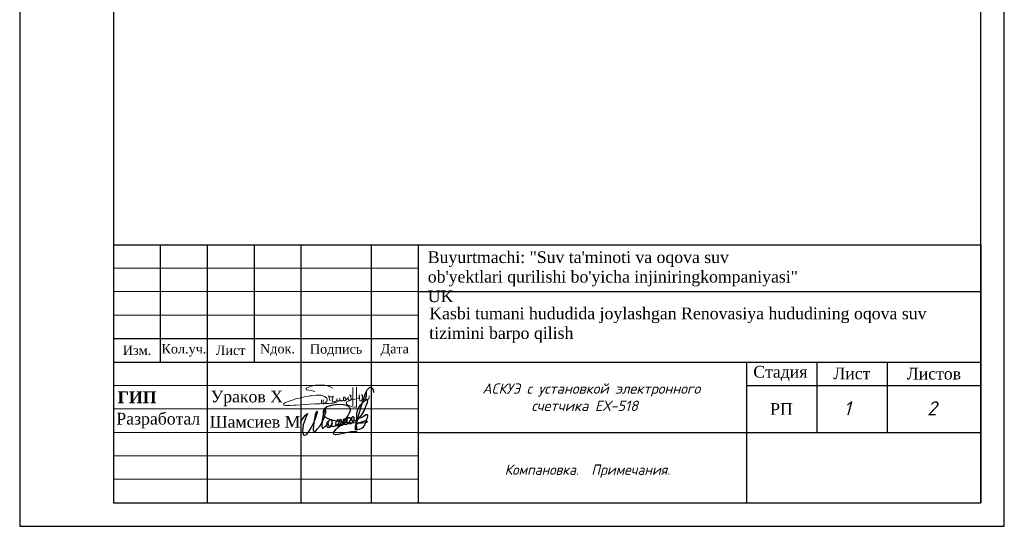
# Model space of a CAD drawing. Header units: metres. Extents: x 703615 to 712205, y 4306166 to 4311183.
# Tile 3 of 256: x 706454 to 706664, y 4306635 to 4306743. Entities that reach past the tile are written whole.
import ezdxf

# ---------------------------------------------------------------- set-up
doc = ezdxf.new("R2010")
doc.units = ezdxf.units.M
doc.header["$LTSCALE"] = 0.5
for name, color, linetype, lineweight in [('Графа', 7, 'Continuous', 30), ('Графа 20', 7, 'Continuous', 20), ('ПЛАН', 250, 'Continuous', 30), ('Слой размерная', 7, 'Continuous', 13), ('Формат', 7, 'Continuous', 25)]:
    doc.layers.add(name, color=color, linetype=linetype, lineweight=lineweight)
doc.layers.add('Таблицы', color=7, linetype='Continuous')
doc.layers.add('Титульный лист', color=7, linetype='Continuous')
doc.styles.add('Arial UPS', font='times.ttf', dxfattribs={"height": 2.5})
doc.styles.add('ISOCPEUR текстовый', font='isocpeur.ttf', dxfattribs={"width": 0.8, "oblique": 15})
doc.styles.get("Standard").update_dxf_attribs({"font": 'times.ttf'})
doc.styles.add('Style-RUSSIAN_1251 I 0.32289', font='isocpeui.ttf')
doc.styles.add('Times new roman', font='timesbd.ttf', dxfattribs={"height": 3})
doc.styles.add('X_ISO', font='isocpeui.ttf')

# ---------------------------------------------------------------- blocks, each defined once
blk = doc.blocks.new('A$C194E077B')
at = {"color": 5, "lineweight": 20}
for points in [[(-162, 200), (-240, 221), (-364, 241), (-364, 276), (-310, 307), (-248, 324), (-145, 351), (-37, 351), (76, 351), (195, 319), (266, 278)], [(835, 300), (835, -171), (799, -177), (729, -165), (620, -121), (593, -75), (602, -42), (665, -20), (730, 7), (798, 17), (885, 36), (885, 36), (905, 45)], [(748, 299), (746, -138)], [(42, -99), (83, -76), (96, -68), (110, -53), (122, -42), (131, -27), (137, -5), (137, 22), (125, 42), (110, 57), (100, 67), (80, 78), (58, 91), (13, 103), (-19, 112), (-87, 112), (-127, 112), (-231, 105), (-249, 100), (-271, 100), (-317, 88), (-348, 80), (-409, 70), (-436, 66), (-497, 49), (-543, 37), (-617, 24), (-665, 5), (-728, -12), (-787, -37), (-841, -58), (-859, -64), (-880, -77), (-894, -91), (-904, -101), (-904, -112), (-894, -123), (-871, -130), (-840, -134), (-808, -134), (-760, -134), (-737, -134), (-654, -127), (-612, -124), (-491, -116), (-389, -109), (-287, -102), (-158, -97), (-39, -97), (85, -89), (174, -89), (222, -82), (269, -75), (318, -67), (369, -63), (369, -63)], [(0, 0), (0, -92)], [(41, 2), (41, -98)], [(203, -24), (196, 1), (191, 21), (185, 44), (185, 65), (176, 81), (169, 93), (189, 73), (200, 70), (220, 70), (242, 70), (259, 75), (272, 78), (279, 90), (279, 70), (274, 51), (262, 26), (252, 0), (252, -16), (261, -33), (282, -45), (303, -50), (329, -43), (347, -33), (361, -19), (368, -6), (371, 33), (368, -6), (372, -22), (382, -27), (392, -33), (406, -29), (418, -26), (433, -12), (438, -3), (438, 39), (438, -3), (453, -18), (464, -25), (477, -25), (504, -20), (521, -3), (528, 9), (524, 23), (522, 41), (522, 48), (526, 55), (535, 63), (549, 63), (569, 49), (579, 25), (585, 1), (580, -18), (565, -26), (549, -26), (531, -8), (528, 9)], [(593, 2), (615, 20), (621, 30), (635, 45), (637, 70), (635, 45), (635, 19), (646, 1), (664, -10), (680, -10), (701, 0), (705, 13), (705, 35), (699, 66), (686, 94), (680, 122)], [(682, 123), (691, 107), (705, 87), (717, 87)], [(898, 116), (898, 60), (906, 31), (917, -11)], [(910, 55), (903, 116)], [(952, -13), (967, 14), (978, 53), (978, 112), (973, 131)], [(962, 114), (967, 97), (978, 53), (987, 20), (1013, 5), (1032, 10), (1061, 39), (1076, 96), (1076, 123), (1074, 180)], [(1064, 182), (1056, 151), (1045, 113), (1045, 80), (1055, 46), (1070, 20), (1088, 9), (1109, 9), (1132, 31), (1138, 57), (1138, 93)]]:
    blk.add_lwpolyline(points, dxfattribs=at)
for centre, radius, start, end in [((681, 122), 1.13, 41.4, 190.5897), ((901, 116), 2.8, 15.3098, 164.5601), ((899, 54), 10.7, 301.2071, 10.1496), ((979, 116), 16.6, 111.912, 188.6151), ((1068, 178), 5.72, 18.1801, 138.9915), ((935, -4), 19.1, 202.8625, 330.9274)]:
    blk.add_arc(centre, radius, start, end, dxfattribs=at)
blk = doc.blocks.new('подпись')
at = {"color": 5, "lineweight": 25, "ltscale": 100}
for points in [[(0, 0), (-197, 126), (-197, 309), (-123, 591), (567, 1632), (953, 2109), (1273, 2414), (1527, 2589), (1215, 1792), (928, 1029), (653, 301), (452, -351), (337, -1266), (279, -1948), (312, -2490), (402, -2825), (550, -3092), (838, -3149), (1109, -3069), (1379, -2844), (1823, -2349), (2373, -1422), (2702, -820), (3274, 231), (3712, 1254), (3950, 2044), (4122, 2646), (4211, 2957), (4211, 3165), (4040, 3165), (3851, 2974), (3638, 2341), (3506, 1674), (3350, 976), (3274, 231), (3120, -1415), (3120, -1857), (3317, -2036), (3605, -2048), (3851, -1891), (4171, -1590), (4828, -736), (5198, -126), (5526, 553), (5978, 1354), (6150, 1952), (6273, 2417), (6429, 2974), (6479, 3340), (6421, 3531), (6214, 3468), (6044, 3207), (5855, 2707), (5740, 2219), (5543, 1396), (5452, 721), (5411, -824), (5461, -1293), (5617, -1293), (5822, -1224), (5929, -1113), (6273, -759), (6627, -458), (6988, -4), (7045, 320), (6939, 431), (6799, 332), (6709, 53), (6700, -324), (6717, -835), (6955, -991), (7218, -1090), (7530, -1056), (7694, -915), (7834, -793), (8039, -515), (8113, -294), (8146, 53), (8129, 576), (7965, 831), (7710, 907), (7407, 862), (7218, 698), (7054, 351), (7012, -4), (7054, -324), (7210, -671), (7456, -747), (7694, -660), (7883, -515), (8055, -370), (8146, -202), (8211, -4), (8129, 65), (7973, -160), (7990, -469), (8055, -770), (8417, -824), (8712, -759), (8967, -637), (9230, -458), (9509, -225), (9780, -15), (9977, 286), (10034, 629), (9977, 831), (9706, 907), (9468, 785), (9279, 553), (9098, 198), (9041, -149), (9090, -435), (9369, -602), (9706, -648), (9911, -480), (10174, -225), (10420, 42), (10510, 297), (10584, 698), (10568, 919), (10420, 1029), (10207, 976), (10010, 698), (9886, 419), (9854, 19), (9886, -271), (10108, -435), (10412, -458), (10855, -458), (11085, -347), (11274, -149), (11545, 88), (11791, 343), (11865, 530), (11800, 896), (11520, 1098), (11241, 1098), (11052, 907), (10962, 553), (11020, 187), (11274, -191), (11611, -271), (12013, -206), (12284, -46), (12596, 210), (12842, 507), (13056, 896), (13064, 1239), (12933, 1437), (12686, 1510), (12407, 1510), (12169, 1251), (12046, 946), (12071, 358), (12292, 92), (12686, -76), (13105, -8), (13524, 259), (13779, 480), (13959, 751), (13992, 1163), (14008, 1575), (13828, 1742), (13549, 1720), (13302, 1476), (13261, 1174), (13327, 717), (13639, 595), (14017, 648), (14362, 782), (14731, 961), (15125, 1228), (15511, 1540), (15955, 2143), (16685, 3313), (17038, 4339), (17548, 5552), (17580, 6032), (17392, 6143), (17194, 6143), (16833, 5990), (16193, 5479), (15462, 4778), (15068, 4042), (14772, 3424), (14616, 2547), (14575, 1575), (14534, -259), (14624, -1304), (14608, -1571), (14509, -1796), (14378, -1750), (14378, -1449), (14821, 583), (15035, 1498), (15240, 2360), (16053, 5014), (16858, 7447), (17203, 8388), (17548, 9017), (17942, 9475), (18172, 9647), (18574, 9475), (18829, 9334), (19058, 8846), (19149, 8160)], [(14813, -2173), (13228, -2295), (12276, -2455), (10970, -2715), (9780, -2959), (9016, -3058), (8614, -2879), (8515, -2555), (8819, -2032), (9180, -1590), (9599, -1129), (10954, 61), (11537, 782), (12276, 1910), (12785, 2795), (12982, 3378), (13007, 3779), (12842, 4164), (12440, 4484), (11980, 4724), (11052, 4945), (9525, 5029), (7850, 4785), (6725, 4362), (5978, 3759), (5699, 3115), (5715, 2555), (5855, 2131), (6339, 1670), (6963, 1285), (8031, 946), (9985, 480), (11405, 252), (12851, 210), (14312, 153), (14780, 175)], [(14756, 172), (16102, 122), (16866, 194), (17342, 294), (17531, 404), (17416, 522), (16973, 572), (16603, 553), (16119, 435), (15404, 153), (14945, -65), (14608, -267), (14370, -477), (14238, -785), (14206, -1216), (14353, -1502), (14977, -1605), (15593, -1453), (16004, -1266), (16423, -927), (16726, -557), (16907, -175), (17104, 362), (17285, 824), (17531, 1521), (17638, 2009), (17498, 2238), (17104, 2219), (16464, 1842), (15823, 1502), (15437, 1373), (15347, 1350), (15306, 1350)]]:
    blk.add_lwpolyline(points, dxfattribs=at)

msp = doc.modelspace()

# ---------------------------------------------------------------- linework, layer by layer
at = {"linetype": 'Continuous', "lineweight": 25, "ltscale": 100, "elevation": 321.54}
msp.add_lwpolyline([(706453.78, 4306635.04), (706663.78, 4306635.04), (706663.78, 4306932.04), (706453.78, 4306932.04), (706453.78, 4306635.04)], dxfattribs=at)
at = {"linetype": 'Continuous', "lineweight": 30, "ltscale": 100, "elevation": 321.54}
msp.add_lwpolyline([(706473.78, 4306640.04), (706658.78, 4306640.04), (706658.78, 4306927.04), (706473.78, 4306927.04), (706473.78, 4306640.04)], dxfattribs=at)
at = {"layer": 'Графа'}
for p, q in [((706473.76, 4306695.05, 321.54), (706658.76, 4306695.05, 321.54)), ((706473.76, 4306695.05, 321.54), (706473.76, 4306640.05, 321.54)), ((706483.76, 4306695.05, 321.54), (706483.76, 4306670.05, 321.54)), ((706493.76, 4306695.05, 321.54), (706493.76, 4306640.05, 321.54)), ((706503.76, 4306695.05, 321.54), (706503.76, 4306670.05, 321.54)), ((706513.76, 4306695.05, 321.54), (706513.76, 4306640.05, 321.54)), ((706528.76, 4306695.05, 321.54), (706528.76, 4306640.05, 321.54)), ((706538.76, 4306695.05, 321.54), (706538.76, 4306640.05, 321.54)), ((706658.76, 4306695.05, 321.54), (706658.76, 4306640.05, 321.54)), ((706538.76, 4306685.05, 321.54), (706658.76, 4306685.05, 321.54)), ((706473.76, 4306675.05, 321.54), (706538.76, 4306675.05, 321.54)), ((706473.76, 4306670.05, 321.54), (706658.76, 4306670.05, 321.54)), ((706608.76, 4306670.05, 321.54), (706608.76, 4306640.05, 321.54)), ((706623.76, 4306670.05, 321.54), (706623.76, 4306655.05, 321.54)), ((706638.76, 4306670.05, 321.54), (706638.76, 4306655.05, 321.54)), ((706608.76, 4306665.05, 321.54), (706658.76, 4306665.05, 321.54)), ((706538.76, 4306655.05, 321.54), (706658.76, 4306655.05, 321.54)), ((706473.76, 4306640.05, 321.54), (706658.76, 4306640.05, 321.54))]:
    msp.add_line(p, q, dxfattribs=at)
at = {"layer": 'Графа 20'}
for p, q in [((706473.76, 4306690.05, 321.54), (706538.76, 4306690.05, 321.54)), ((706473.76, 4306685.05, 321.54), (706538.76, 4306685.05, 321.54)), ((706473.76, 4306680.05, 321.54), (706538.76, 4306680.05, 321.54)), ((706473.76, 4306665.05, 321.54), (706538.76, 4306665.05, 321.54)), ((706473.76, 4306660.05, 321.54), (706538.76, 4306660.05, 321.54)), ((706473.76, 4306655.05, 321.54), (706538.76, 4306655.05, 321.54)), ((706473.76, 4306650.05, 321.54), (706538.76, 4306650.05, 321.54)), ((706473.76, 4306645.05, 321.54), (706538.76, 4306645.05, 321.54))]:
    msp.add_line(p, q, dxfattribs=at)

# ---------------------------------------------------------------- block references
at = {"color": 7, "lineweight": 30, "xscale": 0.008941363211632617, "yscale": 0.008941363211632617, "zscale": 0.008941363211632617}
msp.add_blockref('A$C194E077B', (706518.14, 4306661.98, 321.54), dxfattribs=at)
at = {"color": 0, "linetype": 'ByBlock', "lineweight": 25, "xscale": 0.0008018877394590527, "yscale": 0.0008018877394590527, "zscale": 0.0008018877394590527}
msp.add_blockref('подпись', (706513.9, 4306656.98, 321.54), dxfattribs=at)

# ---------------------------------------------------------------- texts
at = {"linetype": 'ByBlock', "lineweight": 50, "style": 'Style-RUSSIAN_1251 I 0.32289'}
for s, p in [('1', (706629.52, 4306658.68, 321.54)), ('2', (706647.31, 4306658.68, 321.54))]:
    msp.add_text(s, height=3, dxfattribs=at).set_placement(p)
at = {"layer": 'ПЛАН', "color": 18, "lineweight": 9, "true_color": 0x000000, "insert": (706474.67, 4306663.78, 321.54), "char_height": 2.5, "width": 7.3567, "attachment_point": 1, "line_spacing_factor": 0.6, "style": 'Times new roman'}
msp.add_mtext('ГИП', dxfattribs=at)
at = {"layer": 'Слой размерная', "color": 7, "lineweight": 20, "attachment_point": 5}
for s, insert, char_height, width in [('{\\fTimes New Roman|b0|i0|c204|p18;Изм.}', (706478.8, 4306672.55, 321.54), 2, 10.0865), ('{\\fTimes New Roman|b0|i0|c204|p18;Кол.уч.}', (706488.8, 4306672.55, 321.54), 2, 9.9135), ('{\\fTimes New Roman|b0|i0|c204|p18;Лист}', (706498.76, 4306672.55, 321.54), 2, 10), ('{\\fTimes New Roman|b0|i0|c0|p18;N\\fTimes New Roman|b0|i0|c204|p18;док.}', (706508.76, 4306672.6, 321.54), 2, 10), ('{\\fTimes New Roman|b0|i0|c204|p18;Подпись}', (706521.26, 4306672.55, 321.54), 2, 15), ('{\\fTimes New Roman|b0|i0|c204|p18;Дата}', (706533.76, 4306672.55, 321.54), 2, 10), ('{\\fTimes New Roman|b0|i0|c204|p18;РП}', (706616.25, 4306660.05, 27.82), 2.5, 20)]:
    msp.add_mtext(s, dxfattribs=dict(at, insert=insert, char_height=char_height, width=width))
at = {"layer": 'Слой размерная', "color": 7, "linetype": 'Continuous', "lineweight": 20, "char_height": 2.5, "attachment_point": 5}
for s, insert, width in [('{\\fTimes New Roman|b0|i0|c204|p18;Стадия}', (706616.01, 4306667.6, 27.82), 20), ('{\\fTimes New Roman|b0|i0|c204|p18;Лист}', (706631.26, 4306667.6, 27.82), 15), ('{\\fTimes New Roman|b0|i0|c204|p18;Листов}', (706648.76, 4306667.55, 27.82), 20)]:
    msp.add_mtext(s, dxfattribs=dict(at, insert=insert, width=width))
at = {"layer": 'Таблицы', "ltscale": 0.6, "insert": (706574.28, 4306662.55, 321.54), "char_height": 2.2, "width": 68.985, "attachment_point": 5, "style": 'ISOCPEUR текстовый'}
msp.add_mtext('{\\fISOCPEUR|b0|i1|c204|p34;\\Q0;\\W1;\\C0;  АСКУЭ с установкой электронного\\Pсчетчика \\C7;ЕХ-518\\C0;  }', dxfattribs=at)
at = {"layer": 'Таблицы', "lineweight": 25, "ltscale": 0.6, "insert": (706574.86, 4306646.8, 321.54), "char_height": 2.5, "width": 67.2372, "attachment_point": 5, "style": 'X_ISO'}
msp.add_mtext('{\\H0.88x;\\W0.95;\\C0;Компановка.  Примечания.}', dxfattribs=at)
at = {"layer": 'Титульный лист', "linetype": 'Continuous', "ltscale": 1000, "char_height": 2.5, "attachment_point": 1, "style": 'Arial UPS'}
for s, insert, width in [('\\pxql;{\\C7;Buyurtmachi: "Suv ta\'minoti va oqova suv ob\'yektlari qurilishi bo\'yicha injiniringkompaniyasi" UK}', (706540.82, 4306693.65, 321.54), 80.0407), ('\\pxql;{\\H1.00436x;\\C7;Kasbi tumani hududida joylashgan Renovasiya hududining oqova suv\\Ptizimini barpo\\C256; qilish}', (706541.12, 4306681.67, 321.54), 134.0404)]:
    msp.add_mtext(s, dxfattribs=dict(at, insert=insert, width=width))
at = {"layer": 'Формат', "color": 7, "ltscale": 100, "char_height": 2.5, "width": 20, "attachment_point": 5}
for s, insert in [('Ураков Х', (706502.22, 4306662.29, 321.54)), ('Разработал', (706483.32, 4306657.57, 321.54)), ('Шамсиев М', (706503.97, 4306657.29, 321.54))]:
    msp.add_mtext(s, dxfattribs=dict(at, insert=insert))

doc.saveas('drawing.dxf')
